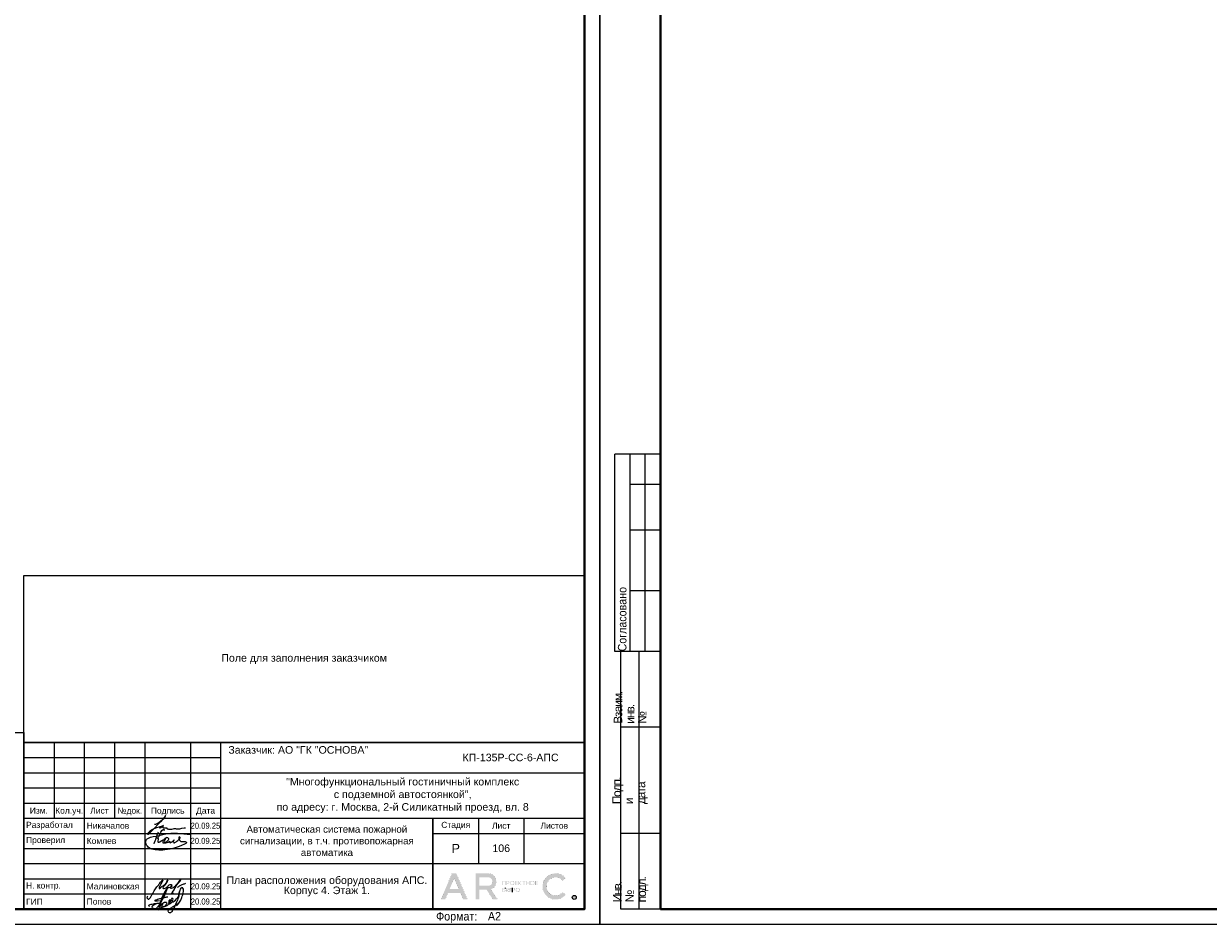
# Model space of a CAD drawing. Header units: millimetres. Extents: x -816133 to 919604, y 87941 to 147341.
# Tile 10 of 256: x -666933 to -627862, y 87941 to 117641. Entities that reach past the tile are written whole.
import ezdxf
from ezdxf.enums import TextEntityAlignment as Align

# ---------------------------------------------------------------- set-up
doc = ezdxf.new("R2010")
doc.units = ezdxf.units.MM
doc.layers.get('Defpoints').update_dxf_attribs({"color": 252})
for name, color, linetype, lineweight in [('DB CP Оформление', 7, 'Continuous', 25), ('format-line3', 7, 'Continuous', 13), ('Охрана входов', 252, 'Continuous', 30), ('Рамка', 7, 'Continuous', 18)]:
    doc.layers.add(name, color=color, linetype=linetype, lineweight=lineweight)
doc.layers.add('DB CP Подписи', color=7, linetype='Continuous', lineweight=25, true_color=0x0a45f5)
doc.layers.add('Автоматика', color=1, linetype='Continuous')
doc.layers.add('формат', color=250, linetype='Continuous')
doc.styles.add('Arial', font='arial.ttf', dxfattribs={"width": 0.9, "height": 699.9999999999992})
doc.styles.add('CP.Text', font='arial.ttf')
doc.styles.add('CP.Text дата', font='arial.ttf', dxfattribs={"width": 0.9})

# ---------------------------------------------------------------- blocks, each defined once
blk = doc.blocks.new('*U1162')
for p, q in [((-821, 155), (-836, 155)), ((-836, 90), (-836, 155)), ((-821, 145), (-831, 145)), ((-821, 130), (-831, 130)), ((-821, 110), (-831, 110)), ((-834, 90), (-836, 89.99999999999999)), ((-834, 5.00000000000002), (-834, 90)), ((-821, 90), (-834, 90)), ((-828, 5.00000000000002), (-828, 90)), ((-821, 65), (-834, 65)), ((-821, 30.00000000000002), (-834, 30.00000000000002)), ((-821, 5.00000000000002), (-834, 5.00000000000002))]:
    blk.add_line(p, q)
at = {"color": 0, "lineweight": 0}
blk.add_lwpolyline([(-841, 3.464264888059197e-14), (6.661338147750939e-14, 6.661338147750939e-14), (-1.377945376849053e-14, 594.0000000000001), (-841.0000000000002, 594.0000000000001)], close=True, dxfattribs=at)
at = {"lineweight": 40}
blk.add_lwpolyline([(-821, 5.000000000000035), (-4.999999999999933, 5.000000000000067), (-5.000000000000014, 589.0000000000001), (-821.0000000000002, 589.0000000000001)], close=True, dxfattribs=at)
at = {"layer": 'format-line3', "linetype": 'ByBlock'}
for p, q in [((-831, 90), (-831, 155)), ((-826, 90), (-826, 155))]:
    blk.add_line(p, q, dxfattribs=at)
at = {"style": 'Arial', "width": 0.9}
blk.add_text('Формат:', height=2.8, dxfattribs=at).set_placement((-53.97311837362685, 1.250000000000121))
at = {"char_height": 2.8, "width": 0.2, "attachment_point": 4, "rotation": 90, "line_spacing_factor": 0.8571428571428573, "style": 'Arial'}
for s, insert in [('{\\W0.45993; }Согласовано', (-833.5827570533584, 90)), ('{\\W0.62543;\\T0.75; \\W1;Взаим. инв. №}', (-831, 66.13970657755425)), ('{\\W0.5838;\\T0.8; \\W1;Подп. и дата}', (-831, 39.62598852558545)), ('{\\W0.5838;\\T0.8; \\W1;Инв. № подл.}', (-830.7725095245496, 7.248463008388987))]:
    blk.add_mtext(s, dxfattribs=dict(at, insert=insert))
at = {"style": 'Arial', "width": 0.9, "flags": 8}
blk.add_attdef('FORMAT', (-36.87188609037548, 1.257088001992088), '', height=2.8, dxfattribs=at)
blk = doc.blocks.new('Попов')
at = {"layer": 'DB CP Подписи', "color": 160, "true_color": 0x0a45f5}
for points in [[(7.394956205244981, 7.032094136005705), (4.284556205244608, 0.8400941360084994), (3.982156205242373, 0.4944941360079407), (3.665356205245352, 0.2583778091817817), (3.190156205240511, 0.09837780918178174), (2.801356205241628, 0.2064941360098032), (2.509696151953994, 0.451294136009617), (2.383756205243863, 0.7680941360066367), (2.429696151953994, 0.9984941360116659), (2.62855620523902, 1.243294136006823), (3.319756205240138, 1.603294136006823), (3.895756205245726, 1.848094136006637), (4.370956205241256, 1.992094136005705), (4.918156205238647, 1.992094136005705)], [(3.521356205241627, 2.971294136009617), (4.126156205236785, 3.244894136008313), (4.932556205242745, 3.475294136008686), (6.444556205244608, 3.835294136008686), (7.495756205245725, 4.080094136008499)], [(5.979696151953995, 4.069175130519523), (4.859696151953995, -0.1216221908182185), (5.311356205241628, 0.624094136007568), (5.311356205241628, 0.8688941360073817), (5.624396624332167, 1.697142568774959), (6.247356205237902, 2.150494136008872), (6.650556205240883, 2.323294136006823), (6.909756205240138, 2.323294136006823), (7.125756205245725, 2.150494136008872), (7.125756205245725, 1.747294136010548), (6.82335620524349, 1.243294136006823), (6.333756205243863, 0.7968941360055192), (5.714556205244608, 0.5088941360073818), (5.412156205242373, 0.5952941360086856), (5.49855620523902, 1.286494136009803), (5.817585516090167, 1.879286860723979), (5.714556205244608, 1.286494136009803), (5.829756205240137, 0.9552941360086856), (6.146556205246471, 0.8832941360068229), (6.794556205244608, 1.012894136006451), (7.528956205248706, 1.459294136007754), (8.119356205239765, 2.064094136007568), (8.407356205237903, 2.510494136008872), (8.407356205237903, 2.899294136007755), (8.320956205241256, 3.028894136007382), (8.090556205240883, 2.956894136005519), (7.816956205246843, 2.366494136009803), (7.816956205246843, 1.963294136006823), (7.989756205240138, 1.776094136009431), (8.364156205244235, 1.891294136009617), (8.82495620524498, 2.323294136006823), (9.055356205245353, 2.697694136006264), (9.271356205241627, 3.302494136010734), (9.012156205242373, 3.561694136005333), (8.882556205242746, 3.561694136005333), (8.709696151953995, 3.3600941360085), (8.709696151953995, 2.978377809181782), (9.039696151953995, 2.408377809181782), (10.349696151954, 3.378377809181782), (11.11969615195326, 4.410259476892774), (11.27818451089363, 5.133235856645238), (11.35539592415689, 5.654323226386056), (11.38831620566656, 5.819447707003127), (11.35539592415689, 5.654323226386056)], [(7.394956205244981, 7.032094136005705), (6.962956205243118, 6.427294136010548), (4.918156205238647, 1.992094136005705)], [(8.094156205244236, 0.03369413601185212), (8.828556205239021, 0.5520941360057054), (9.980556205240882, 1.272094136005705), (10.85895620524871, 1.761694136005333), (10.41255620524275, 1.084894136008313), (11.57895620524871, 2.611294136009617), (12.16935620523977, 3.84969413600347), (12.471756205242, 4.713694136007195), (12.629696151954, 5.419294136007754), (12.689696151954, 6.2400941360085), (12.54375620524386, 6.945694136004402), (12.34215620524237, 7.075294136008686), (12.03975620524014, 7.075294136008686), (11.64969615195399, 6.6000941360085), (11.379696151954, 5.779294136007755), (11.21895620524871, 4.728094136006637), (10.72935620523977, 3.014494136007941), (9.418956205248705, 0.0336941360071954)], [(1.534156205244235, 0.8688941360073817), (1.303756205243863, 1.041694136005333), (1.217356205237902, 1.214494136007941), (1.447756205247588, 1.416094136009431), (2.038156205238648, 1.603294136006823), (2.815756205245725, 1.761694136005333), (3.506956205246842, 1.876894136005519), (4.357209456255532, 1.989153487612), (4.918156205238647, 1.992094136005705)], [(3.521356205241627, 2.971294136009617), (3.294445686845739, 2.859738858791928), (4.789696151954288, 2.859738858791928)]]:
    blk.add_spline(points, degree=3, dxfattribs=at)
at = {"layer": 'DB CP Подписи'}
blk.add_spline([(8.094156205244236, 0.03369413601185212), (7.791756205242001, -0.2544480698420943), (7.618956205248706, -0.4847058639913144), (7.618956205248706, -0.8015058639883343), (7.950156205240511, -1.060705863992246), (8.569356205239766, -1.060705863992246), (8.943756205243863, -0.7583058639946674), (9.116556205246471, -0.4991058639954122), (9.418956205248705, 0.0336941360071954)], degree=3, dxfattribs=at)
blk = doc.blocks.new('A$Cf51998ab')
at = {"layer": 'DB CP Подписи'}
for points in [[(2.024743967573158, 7.175397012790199), (0.02474396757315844, 3.175397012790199), (2.524743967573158, 0.1753970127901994), (9.524743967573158, 6.675397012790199), (17.02474396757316, 19.1753970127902), (23.52474396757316, 28.6753970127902), (29.02474396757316, 35.6753970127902), (35.52474396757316, 43.6753970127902), (36.52474396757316, 44.6753970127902), (30.02474396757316, 30.6753970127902), (28.52474396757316, 26.1753970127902), (28.52474396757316, 25.1753970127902), (31.52474396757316, 26.6753970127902), (36.02474396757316, 30.1753970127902), (43.52474396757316, 36.1753970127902), (45.52474396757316, 39.1753970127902), (47.52474396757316, 42.6753970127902), (47.52474396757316, 43.1753970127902), (48.02474396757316, 44.1753970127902), (40.52474396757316, 31.1753970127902), (37.52474396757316, 25.6753970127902), (40.52474396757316, 25.1753970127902), (47.02474396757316, 28.6753970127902), (47.52474396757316, 29.1753970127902)], [(57.52474396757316, 34.1753970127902), (54.52474396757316, 34.1753970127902), (50.02474396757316, 31.1753970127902), (49.52474396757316, 26.1753970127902), (54.02474396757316, 27.6753970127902), (56.02474396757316, 29.1753970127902), (58.02474396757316, 33.1753970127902), (57.52474396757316, 34.1753970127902)], [(59.02474396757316, 30.6753970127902), (55.49455854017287, 28.71229258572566), (55.52474396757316, 25.6753970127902), (57.52474396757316, 25.6753970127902), (62.02474396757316, 27.6753970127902), (65.02474396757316, 29.6753970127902), (65.52474396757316, 30.1753970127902)], [(66.52474396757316, 31.6753970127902), (75.02474396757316, 39.1753970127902), (79.02474396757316, 43.6753970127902), (79.52474396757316, 46.6753970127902), (75.02474396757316, 41.6753970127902), (69.02474396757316, 32.6753970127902), (61.02474396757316, 18.6753970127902), (57.02474396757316, 11.6753970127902), (61.52474396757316, 15.6753970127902)], [(71.80259313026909, 27.23596012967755), (75.18207571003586, 30.02247973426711), (81.43411698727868, 33.40007838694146), (87.77064376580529, 36.27103771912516), (91.06563812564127, 37.45319772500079)]]:
    blk.add_spline(points, degree=3, dxfattribs=at)
blk = doc.blocks.new('Лого')
at = {"layer": 'DB CP Оформление'}
h = blk.add_hatch(color=0, dxfattribs=at)
edge = h.paths.add_edge_path()
edge.add_line((-3.149615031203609, 491.8564630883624), (-2.145539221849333, 491.0307320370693))
edge.add_arc((-5.466713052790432, 493.7619962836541), 4.300000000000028, 39.43316774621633, 320.5668322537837, ccw=False)
edge.add_line((-2.145539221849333, 496.4932605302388), (-3.149615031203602, 495.6675294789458))
edge.add_arc((-5.466713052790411, 493.7619962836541), 3.000000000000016, 39.43316774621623, 320.5668322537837)
edge = h.paths.add_edge_path()
edge.add_arc((0.7039796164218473, 490.1453402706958), 0.65, 0, 360)
h.paths.add_polyline_path([(-38.91856638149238, 496.3972109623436), (-37.43639440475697, 492.9290438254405), (-40.40073835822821, 492.9290438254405)], flags=16)
edge = h.paths.add_edge_path(flags=16)
edge.add_line((-30.56831019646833, 493.9825875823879), (-27.63778042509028, 493.9825875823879))
edge.add_arc((-27.63778042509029, 495.2825875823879), 1.299999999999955, 270.0000000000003, 360.0000000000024)
edge.add_line((-26.33778042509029, 495.2825875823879), (-26.33778042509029, 495.4512324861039))
edge.add_arc((-27.63778042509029, 495.4512324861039), 1.300000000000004, 359.9999999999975, 449.9999999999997)
edge.add_line((-27.63778042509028, 496.7512324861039), (-30.56831019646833, 496.7512324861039))
edge.add_line((-30.56831019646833, 496.7512324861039), (-30.56831019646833, 493.9825875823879))
h.paths.add_polyline_path([(-35.9689509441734, 489.4953402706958), (-36.88082038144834, 491.6290438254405), (-40.956312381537, 491.6290438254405), (-41.8681818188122, 489.4953402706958), (-43.28192242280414, 489.4953402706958), (-39.6254366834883, 498.0512324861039), (-38.21169607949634, 498.0512324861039), (-34.55521034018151, 489.4953402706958)])
edge = h.paths.add_edge_path()
edge.add_line((-30.56831019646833, 489.4953402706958), (-31.86831019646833, 489.4953402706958))
edge.add_line((-31.86831019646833, 489.4953402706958), (-31.86831019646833, 498.0512324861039))
edge.add_line((-31.86831019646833, 498.0512324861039), (-27.63778042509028, 498.0512324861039))
edge.add_arc((-27.63778042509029, 495.4512324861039), 2.600000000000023, 0, 89.99999999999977, ccw=False)
edge.add_line((-25.03778042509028, 495.4512324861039), (-25.03778042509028, 495.2825875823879))
edge.add_arc((-27.63778042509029, 495.2825875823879), 2.600000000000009, -70.23716168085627, 0, ccw=False)
edge.add_line((-26.75864866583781, 492.8357268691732), (-24.6131234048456, 489.4953402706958))
edge.add_line((-24.6131234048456, 489.4953402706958), (-26.15818166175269, 489.4953402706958))
edge.add_line((-26.15818166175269, 489.4953402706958), (-28.20534579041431, 492.6825875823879))
edge.add_line((-28.20534579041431, 492.6825875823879), (-30.56831019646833, 492.6825875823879))
edge.add_line((-30.56831019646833, 492.6825875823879), (-30.56831019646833, 489.4953402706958))
edge = h.paths.add_edge_path(flags=16)
edge.add_line((-21.27053753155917, 492.6928723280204), (-21.27053753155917, 492.5228723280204))
edge.add_arc((-20.82053753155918, 492.5228723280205), 0.4499999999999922, 180.0000000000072, 270.0000000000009)
edge.add_line((-20.82053753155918, 492.0728723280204), (-20.69150461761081, 492.0728723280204))
edge.add_arc((-20.6915046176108, 492.5228723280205), 0.4500000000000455, 269.9999999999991, 359.9999999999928)
edge.add_line((-20.24150461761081, 492.5228723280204), (-20.24150461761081, 492.6928723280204))
edge.add_arc((-20.69150461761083, 492.6928723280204), 0.4500000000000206, 0, 89.99999999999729)
edge.add_line((-20.69150461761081, 493.1428723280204), (-20.82053753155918, 493.1428723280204))
edge.add_arc((-20.82053753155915, 492.6928723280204), 0.4500000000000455, 90.00000000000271, 180)
edge = h.paths.add_edge_path(flags=17)
edge.add_line((-21.62964566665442, 491.9228723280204), (-21.62964566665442, 492.5328723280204))
edge.add_line((-21.62964566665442, 492.5328723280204), (-21.45053753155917, 492.5328723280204))
edge.add_line((-21.45053753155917, 492.5328723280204), (-21.45053753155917, 492.5228723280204))
edge.add_arc((-20.85053753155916, 492.5228723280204), 0.6000000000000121, 180, 269.999999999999)
edge.add_line((-20.85053753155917, 491.9228723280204), (-20.66150461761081, 491.9228723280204))
edge.add_arc((-20.66150461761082, 492.5228723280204), 0.6000000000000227, 270.000000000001, 360)
edge.add_line((-20.06150461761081, 492.5228723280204), (-20.06150461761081, 492.6928723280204))
edge.add_arc((-20.66150461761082, 492.6928723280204), 0.6000000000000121, 0, 89.99999999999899)
edge.add_line((-20.66150461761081, 493.2928723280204), (-20.85053753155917, 493.2928723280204))
edge.add_arc((-20.85053753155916, 492.6928723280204), 0.6000000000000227, 90.00000000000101, 180)
edge.add_line((-21.45053753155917, 492.6928723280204), (-21.45053753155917, 492.6828723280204))
edge.add_line((-21.45053753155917, 492.6828723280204), (-21.62964566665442, 492.6828723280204))
edge.add_line((-21.62964566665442, 492.6828723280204), (-21.62964566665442, 493.2928723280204))
edge.add_line((-21.62964566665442, 493.2928723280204), (-21.80964566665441, 493.2928723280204))
edge.add_line((-21.80964566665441, 493.2928723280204), (-21.80964566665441, 491.9228723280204))
edge.add_line((-21.80964566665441, 491.9228723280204), (-21.62964566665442, 491.9228723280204))
edge = h.paths.add_edge_path(flags=16)
edge.add_line((-18.44160413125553, 492.6928723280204), (-18.44160413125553, 492.5228723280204))
edge.add_arc((-17.99160413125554, 492.5228723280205), 0.4499999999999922, 180.0000000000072, 270.0000000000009)
edge.add_line((-17.99160413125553, 492.0728723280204), (-17.86257121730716, 492.0728723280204))
edge.add_arc((-17.86257121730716, 492.5228723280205), 0.4500000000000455, 269.9999999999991, 359.9999999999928)
edge.add_line((-17.41257121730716, 492.5228723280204), (-17.41257121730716, 492.6928723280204))
edge.add_arc((-17.86257121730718, 492.6928723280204), 0.4500000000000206, 0, 89.99999999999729)
edge.add_line((-17.86257121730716, 493.1428723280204), (-17.99160413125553, 493.1428723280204))
edge.add_arc((-17.99160413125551, 492.6928723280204), 0.4500000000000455, 90.00000000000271, 180)
edge = h.paths.add_edge_path()
edge.add_line((-18.62160413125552, 492.6928723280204), (-18.62160413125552, 492.5228723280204))
edge.add_arc((-18.02160413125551, 492.5228723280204), 0.6000000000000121, 180, 269.999999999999)
edge.add_line((-18.02160413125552, 491.9228723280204), (-17.83257121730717, 491.9228723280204))
edge.add_arc((-17.83257121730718, 492.5228723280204), 0.6000000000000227, 270.000000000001, 360)
edge.add_line((-17.23257121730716, 492.5228723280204), (-17.23257121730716, 492.6928723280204))
edge.add_arc((-17.83257121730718, 492.6928723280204), 0.6000000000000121, 0, 89.99999999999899)
edge.add_line((-17.83257121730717, 493.2928723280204), (-18.02160413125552, 493.2928723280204))
edge.add_arc((-18.02160413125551, 492.6928723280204), 0.6000000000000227, 90.00000000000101, 180)
edge = h.paths.add_edge_path(flags=16)
edge.add_line((-13.61226025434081, 494.9777851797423), (-13.61226025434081, 494.8077851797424))
edge.add_arc((-13.16226025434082, 494.8077851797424), 0.4499999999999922, 180.0000000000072, 270.0000000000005)
edge.add_line((-13.16226025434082, 494.3577851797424), (-13.03322734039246, 494.3577851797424))
edge.add_arc((-13.03322734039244, 494.8077851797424), 0.4500000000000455, 269.9999999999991, 359.9999999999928)
edge.add_line((-12.58322734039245, 494.8077851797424), (-12.58322734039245, 494.9777851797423))
edge.add_arc((-13.03322734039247, 494.9777851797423), 0.4500000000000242, 0, 89.99999999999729)
edge.add_line((-13.03322734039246, 495.4277851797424), (-13.16226025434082, 495.4277851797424))
edge.add_arc((-13.16226025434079, 494.9777851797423), 0.4500000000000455, 90.00000000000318, 180)
edge = h.paths.add_edge_path()
edge.add_line((-13.79226025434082, 494.9777851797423), (-13.79226025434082, 494.8077851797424))
edge.add_arc((-13.19226025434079, 494.8077851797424), 0.6000000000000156, 180, 269.9999999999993)
edge.add_line((-13.19226025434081, 494.2077851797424), (-13.00322734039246, 494.2077851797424))
edge.add_arc((-13.00322734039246, 494.8077851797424), 0.6000000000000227, 270.000000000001, 360)
edge.add_line((-12.40322734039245, 494.8077851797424), (-12.40322734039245, 494.9777851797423))
edge.add_arc((-13.00322734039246, 494.9777851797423), 0.6000000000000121, 0, 89.99999999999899)
edge.add_line((-13.00322734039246, 495.5777851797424), (-13.19226025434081, 495.5777851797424))
edge.add_arc((-13.19226025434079, 494.9777851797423), 0.6000000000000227, 90.00000000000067, 180)
edge = h.paths.add_edge_path(flags=16)
edge.add_line((-20.28705089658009, 494.9777851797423), (-20.28705089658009, 494.8077851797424))
edge.add_arc((-19.8370508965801, 494.8077851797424), 0.4499999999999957, 180.0000000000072, 270.0000000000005)
edge.add_line((-19.83705089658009, 494.3577851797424), (-19.70801798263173, 494.3577851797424))
edge.add_arc((-19.70801798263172, 494.8077851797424), 0.4500000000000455, 269.9999999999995, 359.9999999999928)
edge.add_line((-19.25801798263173, 494.8077851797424), (-19.25801798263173, 494.9777851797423))
edge.add_arc((-19.70801798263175, 494.9777851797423), 0.4500000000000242, 0, 89.99999999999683)
edge.add_line((-19.70801798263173, 495.4277851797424), (-19.83705089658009, 495.4277851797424))
edge.add_arc((-19.83705089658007, 494.9777851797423), 0.4500000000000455, 90.00000000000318, 180)
edge = h.paths.add_edge_path()
edge.add_line((-20.46705089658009, 494.9777851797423), (-20.46705089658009, 494.8077851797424))
edge.add_arc((-19.86705089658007, 494.8077851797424), 0.6000000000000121, 180, 269.999999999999)
edge.add_line((-19.86705089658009, 494.2077851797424), (-19.67801798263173, 494.2077851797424))
edge.add_arc((-19.67801798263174, 494.8077851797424), 0.6000000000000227, 270.000000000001, 360)
edge.add_line((-19.07801798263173, 494.8077851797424), (-19.07801798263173, 494.9777851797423))
edge.add_arc((-19.67801798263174, 494.9777851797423), 0.6000000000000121, 0, 89.99999999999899)
edge.add_line((-19.67801798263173, 495.5777851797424), (-19.86705089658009, 495.5777851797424))
edge.add_arc((-19.86705089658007, 494.9777851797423), 0.6000000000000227, 90.00000000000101, 180)
edge = h.paths.add_edge_path(flags=16)
edge.add_arc((-19.22667760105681, 492.7878723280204), 0.1800000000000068, 270.0000000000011, 360)
edge.add_line((-19.04667760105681, 492.7878723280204), (-19.0466776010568, 492.9328723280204))
edge.add_arc((-19.22667760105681, 492.9328723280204), 0.1800000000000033, 0, 89.99999999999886)
edge.add_line((-19.2266776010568, 493.1128723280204), (-19.63443714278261, 493.1128723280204))
edge.add_line((-19.63443714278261, 493.1128723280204), (-19.6344371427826, 492.6078723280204))
edge.add_line((-19.6344371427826, 492.6078723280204), (-19.22667760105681, 492.6078723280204))
edge = h.paths.add_edge_path()
edge.add_line((-19.63443714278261, 491.9228723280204), (-19.81443714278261, 491.9228723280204))
edge.add_line((-19.81443714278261, 491.9228723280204), (-19.81443714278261, 493.2928723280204))
edge.add_line((-19.81443714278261, 493.2928723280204), (-19.2266776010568, 493.2928723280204))
edge.add_arc((-19.2266776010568, 492.9328723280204), 0.3600000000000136, 0, 89.99999999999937, ccw=False)
edge.add_line((-18.8666776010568, 492.9328723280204), (-18.86667760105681, 492.7878723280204))
edge.add_arc((-19.22667760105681, 492.7878723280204), 0.3600000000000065, -89.99999999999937, 0, ccw=False)
edge.add_line((-19.22667760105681, 492.4278723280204), (-19.63443714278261, 492.4278723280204))
edge.add_line((-19.63443714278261, 492.4278723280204), (-19.63443714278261, 491.9228723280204))
edge = h.paths.add_edge_path(flags=16)
edge.add_line((-22.41432519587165, 492.0728723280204), (-22.81592550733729, 492.0728723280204))
edge.add_line((-22.81592550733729, 492.0728723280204), (-22.81592550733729, 492.5700955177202))
edge.add_line((-22.81592550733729, 492.5700955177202), (-22.41432519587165, 492.5700955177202))
edge.add_arc((-22.41432519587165, 492.3900955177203), 0.17999999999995, -1.807620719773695e-11, 89.99999999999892, ccw=False)
edge.add_line((-22.23432519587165, 492.3900955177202), (-22.23432519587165, 492.2528723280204))
edge.add_arc((-22.41432519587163, 492.2528723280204), 0.1799999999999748, -90.00000000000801, 0, ccw=False)
h.paths.add_polyline_path([(-16.95626591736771, 495.5777851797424), (-17.51223811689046, 494.9677851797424), (-17.55459530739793, 494.9677851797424), (-17.55459530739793, 495.5777851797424), (-17.73459530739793, 495.5777851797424), (-17.73459530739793, 494.2077851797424), (-17.55459530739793, 494.2077851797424), (-17.55459530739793, 494.8177851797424), (-17.47826675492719, 494.8177851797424), (-16.92229455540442, 494.2077851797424), (-16.67874821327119, 494.2077851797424), (-17.32006333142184, 494.9114214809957), (-16.71271957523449, 495.5777851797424)])
edge = h.paths.add_edge_path()
edge.add_line((-22.10894538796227, 493.1128723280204), (-22.8159255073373, 493.1128723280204))
edge.add_line((-22.8159255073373, 493.1128723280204), (-22.81592550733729, 492.7200955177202))
edge.add_line((-22.81592550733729, 492.7200955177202), (-22.41432519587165, 492.7200955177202))
edge.add_arc((-22.41432519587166, 492.3600955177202), 0.3600000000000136, 0, 89.99999999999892, ccw=False)
edge.add_line((-22.05432519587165, 492.3600955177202), (-22.05432519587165, 492.2828723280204))
edge.add_arc((-22.41432519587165, 492.2828723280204), 0.3600000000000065, -89.99999999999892, 0, ccw=False)
edge.add_line((-22.41432519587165, 491.9228723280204), (-23.01592550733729, 491.9228723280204))
edge.add_line((-23.01592550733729, 491.9228723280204), (-23.01592550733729, 493.2928723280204))
edge.add_line((-23.01592550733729, 493.2928723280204), (-22.10894538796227, 493.2928723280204))
edge.add_line((-22.10894538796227, 493.2928723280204), (-22.10894538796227, 493.1128723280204))
h.paths.add_polyline_path([(-15.99401623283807, 495.3977851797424), (-16.45775531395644, 495.3977851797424), (-16.45775531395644, 495.5777851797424), (-15.35027715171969, 495.5777851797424), (-15.35027715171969, 495.3977851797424), (-15.81401623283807, 495.3977851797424), (-15.81401623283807, 494.2077851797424), (-15.99401623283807, 494.2077851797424)])
h.paths.add_polyline_path([(-14.219327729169, 494.9827851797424), (-14.219327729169, 495.5777851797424), (-14.039327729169, 495.5777851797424), (-14.039327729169, 494.2077851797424), (-14.219327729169, 494.2077851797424), (-14.219327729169, 494.8027851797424), (-14.92320967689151, 494.8027851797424), (-14.92320967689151, 494.2077851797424), (-15.10320967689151, 494.2077851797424), (-15.10320967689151, 495.5777851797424), (-14.92320967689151, 495.5777851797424), (-14.92320967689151, 494.9827851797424)])
h.paths.add_polyline_path([(-11.97615986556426, 494.8027851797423), (-11.97615986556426, 494.3877851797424), (-11.30687213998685, 494.3877851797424), (-11.30687213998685, 494.2077851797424), (-12.15615986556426, 494.2077851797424), (-12.15615986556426, 495.5777851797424), (-11.30687213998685, 495.5777851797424), (-11.30687213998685, 495.3977851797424), (-11.97615986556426, 495.3977851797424), (-11.97615986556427, 494.9827851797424), (-11.34484040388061, 494.9827851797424), (-11.34484040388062, 494.8027851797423)])
edge = h.paths.add_edge_path(flags=16)
edge.add_arc((-21.07411837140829, 495.0727851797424), 0.1800000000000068, 270.0000000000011, 360)
edge.add_line((-20.89411837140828, 495.0727851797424), (-20.89411837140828, 495.2177851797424))
edge.add_arc((-21.07411837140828, 495.2177851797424), 0.1800000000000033, 0, 89.99999999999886)
edge.add_line((-21.07411837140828, 495.3977851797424), (-21.48187791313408, 495.3977851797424))
edge.add_line((-21.48187791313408, 495.3977851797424), (-21.48187791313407, 494.8927851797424))
edge.add_line((-21.48187791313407, 494.8927851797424), (-21.07411837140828, 494.8927851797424))
h.paths.add_polyline_path([(-22.81592550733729, 494.2077851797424), (-23.01592550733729, 494.2077851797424), (-23.01592550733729, 495.5777851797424), (-21.90894538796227, 495.5777851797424), (-21.90894538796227, 494.2077851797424), (-22.10894538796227, 494.2077851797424), (-22.10894538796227, 495.3977851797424), (-22.81592550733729, 495.3977851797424)])
h.paths.add_polyline_path([(-18.65095050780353, 494.8027851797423), (-18.65095050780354, 494.3877851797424), (-17.98166278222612, 494.3877851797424), (-17.98166278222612, 494.2077851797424), (-18.83095050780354, 494.2077851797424), (-18.83095050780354, 495.5777851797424), (-17.98166278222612, 495.5777851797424), (-17.98166278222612, 495.3977851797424), (-18.65095050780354, 495.3977851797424), (-18.65095050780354, 494.9827851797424), (-18.01963104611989, 494.9827851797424), (-18.01963104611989, 494.8027851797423)])
edge = h.paths.add_edge_path()
edge.add_line((-21.48187791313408, 494.2077851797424), (-21.66187791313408, 494.2077851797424))
edge.add_line((-21.66187791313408, 494.2077851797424), (-21.66187791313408, 495.5777851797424))
edge.add_line((-21.66187791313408, 495.5777851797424), (-21.07411837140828, 495.5777851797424))
edge.add_arc((-21.07411837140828, 495.2177851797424), 0.3600000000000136, 0, 89.99999999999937, ccw=False)
edge.add_line((-20.71411837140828, 495.2177851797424), (-20.71411837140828, 495.0727851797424))
edge.add_arc((-21.07411837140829, 495.0727851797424), 0.3600000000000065, -89.99999999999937, 0, ccw=False)
edge.add_line((-21.07411837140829, 494.7127851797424), (-21.48187791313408, 494.7127851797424))
edge.add_line((-21.48187791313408, 494.7127851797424), (-21.48187791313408, 494.2077851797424))
edge = h.paths.add_edge_path()
edge.add_line((-19.81443714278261, 493.2928723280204), (-19.81443714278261, 491.9228723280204))
edge.add_line((-22.10894538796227, 493.2928723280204), (-22.10894538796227, 493.1128723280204))
at = {"layer": 'DB CP Оформление', "color": 0}
for p, q in [((-22.10894538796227, 493.2928723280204), (-22.10894538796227, 493.1128723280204)), ((-19.81443714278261, 493.2928723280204), (-19.81443714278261, 491.9228723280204))]:
    blk.add_line(p, q, dxfattribs=at)
at = {"layer": 'DB CP Оформление', "color": 0, "const_width": 0.01}
for points in [[(-35.9689509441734, 489.4953402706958), (-36.88082038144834, 491.6290438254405), (-40.956312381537, 491.6290438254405), (-41.8681818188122, 489.4953402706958), (-43.28192242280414, 489.4953402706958), (-39.6254366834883, 498.0512324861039), (-38.21169607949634, 498.0512324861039), (-34.55521034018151, 489.4953402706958)], [(-38.91856638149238, 496.3972109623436), (-37.43639440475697, 492.9290438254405), (-40.40073835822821, 492.9290438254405)], [(-22.81592550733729, 494.2077851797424), (-23.01592550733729, 494.2077851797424), (-23.01592550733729, 495.5777851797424), (-21.90894538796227, 495.5777851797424), (-21.90894538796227, 494.2077851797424), (-22.10894538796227, 494.2077851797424), (-22.10894538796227, 495.3977851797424), (-22.81592550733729, 495.3977851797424)], [(-18.65095050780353, 494.8027851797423), (-18.65095050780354, 494.3877851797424), (-17.98166278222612, 494.3877851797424), (-17.98166278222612, 494.2077851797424), (-18.83095050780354, 494.2077851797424), (-18.83095050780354, 495.5777851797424), (-17.98166278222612, 495.5777851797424), (-17.98166278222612, 495.3977851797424), (-18.65095050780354, 495.3977851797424), (-18.65095050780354, 494.9827851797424), (-18.01963104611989, 494.9827851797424), (-18.01963104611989, 494.8027851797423)], [(-16.95626591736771, 495.5777851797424), (-17.51223811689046, 494.9677851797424), (-17.55459530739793, 494.9677851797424), (-17.55459530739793, 495.5777851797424), (-17.73459530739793, 495.5777851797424), (-17.73459530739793, 494.2077851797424), (-17.55459530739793, 494.2077851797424), (-17.55459530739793, 494.8177851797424), (-17.47826675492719, 494.8177851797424), (-16.92229455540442, 494.2077851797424), (-16.67874821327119, 494.2077851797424), (-17.32006333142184, 494.9114214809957), (-16.71271957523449, 495.5777851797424)], [(-15.99401623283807, 495.3977851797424), (-16.45775531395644, 495.3977851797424), (-16.45775531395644, 495.5777851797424), (-15.35027715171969, 495.5777851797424), (-15.35027715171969, 495.3977851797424), (-15.81401623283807, 495.3977851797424), (-15.81401623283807, 494.2077851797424), (-15.99401623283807, 494.2077851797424)], [(-14.219327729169, 494.9827851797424), (-14.219327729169, 495.5777851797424), (-14.039327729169, 495.5777851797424), (-14.039327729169, 494.2077851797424), (-14.219327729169, 494.2077851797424), (-14.219327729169, 494.8027851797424), (-14.92320967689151, 494.8027851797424), (-14.92320967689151, 494.2077851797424), (-15.10320967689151, 494.2077851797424), (-15.10320967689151, 495.5777851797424), (-14.92320967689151, 495.5777851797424), (-14.92320967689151, 494.9827851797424)], [(-11.97615986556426, 494.8027851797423), (-11.97615986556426, 494.3877851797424), (-11.30687213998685, 494.3877851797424), (-11.30687213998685, 494.2077851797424), (-12.15615986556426, 494.2077851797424), (-12.15615986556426, 495.5777851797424), (-11.30687213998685, 495.5777851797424), (-11.30687213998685, 495.3977851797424), (-11.97615986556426, 495.3977851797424), (-11.97615986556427, 494.9827851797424), (-11.34484040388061, 494.9827851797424), (-11.34484040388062, 494.8027851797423)]]:
    blk.add_lwpolyline(points, close=True, dxfattribs=at)
for points in [[(-30.56831019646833, 489.4953402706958), (-31.86831019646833, 489.4953402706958), (-31.86831019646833, 498.0512324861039), (-27.63778042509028, 498.0512324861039, -0.414213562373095), (-25.03778042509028, 495.4512324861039), (-25.03778042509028, 495.2825875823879, -0.316436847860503), (-26.75864866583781, 492.8357268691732), (-24.6131234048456, 489.4953402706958), (-26.15818166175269, 489.4953402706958), (-28.20534579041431, 492.6825875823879), (-30.56831019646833, 492.6825875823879)], [(-30.56831019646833, 493.9825875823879), (-27.63778042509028, 493.9825875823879, 0.414213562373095), (-26.33778042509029, 495.2825875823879), (-26.33778042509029, 495.4512324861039, 0.414213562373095), (-27.63778042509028, 496.7512324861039), (-30.56831019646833, 496.7512324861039)], [(-3.149615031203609, 491.8564630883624), (-2.145539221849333, 491.0307320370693, -2.790346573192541), (-2.145539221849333, 496.4932605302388), (-3.149615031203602, 495.6675294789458, 2.790346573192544)], [(-22.10894538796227, 493.1128723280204), (-22.8159255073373, 493.1128723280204), (-22.81592550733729, 492.7200955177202), (-22.41432519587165, 492.7200955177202, -0.4142135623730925), (-22.05432519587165, 492.3600955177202), (-22.05432519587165, 492.2828723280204, -0.4142135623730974), (-22.41432519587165, 491.9228723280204), (-23.01592550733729, 491.9228723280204), (-23.01592550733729, 493.2928723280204), (-22.10894538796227, 493.2928723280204)], [(-22.41432519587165, 492.0728723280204), (-22.81592550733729, 492.0728723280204), (-22.81592550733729, 492.5700955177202), (-22.41432519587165, 492.5700955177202, -0.4142135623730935), (-22.23432519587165, 492.3900955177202), (-22.23432519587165, 492.2528723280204, -0.4142135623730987)], [(-21.62964566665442, 491.9228723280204), (-21.62964566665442, 492.5328723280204), (-21.45053753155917, 492.5328723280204), (-21.45053753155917, 492.5228723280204, 0.414213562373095), (-20.85053753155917, 491.9228723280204), (-20.66150461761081, 491.9228723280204, 0.414213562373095), (-20.06150461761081, 492.5228723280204), (-20.06150461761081, 492.6928723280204, 0.414213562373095), (-20.66150461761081, 493.2928723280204), (-20.85053753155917, 493.2928723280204, 0.414213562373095), (-21.45053753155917, 492.6928723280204), (-21.45053753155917, 492.6828723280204), (-21.62964566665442, 492.6828723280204), (-21.62964566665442, 493.2928723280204), (-21.80964566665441, 493.2928723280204), (-21.80964566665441, 491.9228723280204)], [(-21.48187791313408, 494.2077851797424), (-21.66187791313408, 494.2077851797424), (-21.66187791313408, 495.5777851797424), (-21.07411837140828, 495.5777851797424, -0.4142135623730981), (-20.71411837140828, 495.2177851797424), (-20.71411837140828, 495.0727851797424, -0.4142135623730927), (-21.07411837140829, 494.7127851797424), (-21.48187791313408, 494.7127851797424)], [(-21.07411837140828, 494.8927851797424, 0.4142135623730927), (-20.89411837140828, 495.0727851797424), (-20.89411837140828, 495.2177851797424, 0.4142135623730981), (-21.07411837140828, 495.3977851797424), (-21.48187791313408, 495.3977851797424), (-21.48187791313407, 494.8927851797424)], [(-21.27053753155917, 492.6928723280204), (-21.27053753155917, 492.5228723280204, 0.414213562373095), (-20.82053753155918, 492.0728723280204), (-20.69150461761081, 492.0728723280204, 0.414213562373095), (-20.24150461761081, 492.5228723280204), (-20.24150461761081, 492.6928723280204, 0.414213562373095), (-20.69150461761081, 493.1428723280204), (-20.82053753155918, 493.1428723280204, 0.414213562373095)], [(-20.46705089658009, 494.9777851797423), (-20.46705089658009, 494.8077851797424, 0.414213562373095), (-19.86705089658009, 494.2077851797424), (-19.67801798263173, 494.2077851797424, 0.414213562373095), (-19.07801798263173, 494.8077851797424), (-19.07801798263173, 494.9777851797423, 0.414213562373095), (-19.67801798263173, 495.5777851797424), (-19.86705089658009, 495.5777851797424, 0.414213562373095)], [(-20.28705089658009, 494.9777851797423), (-20.28705089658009, 494.8077851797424, 0.414213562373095), (-19.83705089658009, 494.3577851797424), (-19.70801798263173, 494.3577851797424, 0.414213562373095), (-19.25801798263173, 494.8077851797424), (-19.25801798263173, 494.9777851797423, 0.414213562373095), (-19.70801798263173, 495.4277851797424), (-19.83705089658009, 495.4277851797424, 0.414213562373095)], [(-19.63443714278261, 491.9228723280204), (-19.81443714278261, 491.9228723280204), (-19.81443714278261, 493.2928723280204), (-19.2266776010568, 493.2928723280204, -0.4142135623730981), (-18.8666776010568, 492.9328723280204), (-18.86667760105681, 492.7878723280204, -0.4142135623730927), (-19.22667760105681, 492.4278723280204), (-19.63443714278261, 492.4278723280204)], [(-19.22667760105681, 492.6078723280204, 0.4142135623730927), (-19.04667760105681, 492.7878723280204), (-19.0466776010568, 492.9328723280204, 0.4142135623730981), (-19.2266776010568, 493.1128723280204), (-19.63443714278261, 493.1128723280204), (-19.6344371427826, 492.6078723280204)], [(-18.62160413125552, 492.6928723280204), (-18.62160413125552, 492.5228723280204, 0.414213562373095), (-18.02160413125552, 491.9228723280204), (-17.83257121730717, 491.9228723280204, 0.414213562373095), (-17.23257121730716, 492.5228723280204), (-17.23257121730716, 492.6928723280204, 0.414213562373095), (-17.83257121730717, 493.2928723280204), (-18.02160413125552, 493.2928723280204, 0.414213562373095)], [(-18.44160413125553, 492.6928723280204), (-18.44160413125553, 492.5228723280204, 0.414213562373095), (-17.99160413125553, 492.0728723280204), (-17.86257121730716, 492.0728723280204, 0.414213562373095), (-17.41257121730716, 492.5228723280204), (-17.41257121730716, 492.6928723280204, 0.414213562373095), (-17.86257121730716, 493.1428723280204), (-17.99160413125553, 493.1428723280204, 0.414213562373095)], [(-13.79226025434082, 494.9777851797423), (-13.79226025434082, 494.8077851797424, 0.414213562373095), (-13.19226025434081, 494.2077851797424), (-13.00322734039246, 494.2077851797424, 0.414213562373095), (-12.40322734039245, 494.8077851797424), (-12.40322734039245, 494.9777851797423, 0.414213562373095), (-13.00322734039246, 495.5777851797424), (-13.19226025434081, 495.5777851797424, 0.414213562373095)], [(-13.61226025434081, 494.9777851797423), (-13.61226025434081, 494.8077851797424, 0.414213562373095), (-13.16226025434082, 494.3577851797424), (-13.03322734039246, 494.3577851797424, 0.414213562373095), (-12.58322734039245, 494.8077851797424), (-12.58322734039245, 494.9777851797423, 0.414213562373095), (-13.03322734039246, 495.4277851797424), (-13.16226025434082, 495.4277851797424, 0.414213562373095)]]:
    blk.add_lwpolyline(points, format="xyb", close=True, dxfattribs=at)
at = {"layer": 'DB CP Оформление', "color": 0}
blk.add_circle((0.7039796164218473, 490.1453402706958), 0.65, dxfattribs=at)
at = {"layer": 'Defpoints', "color": 0}
blk.add_lwpolyline([(-45.89650028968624, 501.2732863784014), (4.103499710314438, 501.2732863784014), (4.103499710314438, 486.2732863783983), (-45.89650028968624, 486.2732863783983)], close=True, dxfattribs=at)
blk = doc.blocks.new('A$C5BE547C8')
at = {"layer": 'DB CP Подписи', "color": 160, "true_color": 0x0a45f5}
for points in [[(553.6754189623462, 292.4671654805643), (541.1363445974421, 294.8536106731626), (543.5881781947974, 221.3447915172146), (618.3679039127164, 188.8783703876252), (688.8570107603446, 181.5274854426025), (702.341915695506, 169.2760206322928), (655.1448083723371, 128.8461685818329), (445.8771119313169, 43.72502877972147), (210.5232081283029, -1.356840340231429), (25.1820216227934, -2.336883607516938), (-119.9528827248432, 30.00445333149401), (-207.229957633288, 105.4676031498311), (-226.8427679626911, 202.491644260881), (-177.8107121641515, 263.2541753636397), (-54.24994114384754, 301.4757719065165), (189.9297362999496, 360.2782164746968), (498.8316938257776, 377.9189649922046), (787.0024744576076, 349.3846527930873)], [(-36.17550682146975, 134.4371501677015), (61.71678818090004, 412.4869762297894)], [(12.77064067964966, 273.4620631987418), (54.9465189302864, 284.4855278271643), (94.154754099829, 355.2698806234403), (190.2780455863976, 461.4464249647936), (197.8667517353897, 439.9583000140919)], [(12.77064067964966, 273.4620631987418), (53.68175455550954, 259.2054039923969), (47.35787273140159, 207.3811667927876), (60.00563637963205, 173.2529950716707), (97.94904722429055, 183.3650324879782)], [(97.94904722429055, 183.3650324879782), (177.0679458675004, 224.8184770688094), (161.8986921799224, 163.5096667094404), (207.1457470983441, 161.4226177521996), (266.314922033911, 204.5548820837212), (296.9437179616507, 255.3396693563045), (253.785020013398, 280.3842265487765), (197.7158576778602, 243.8061435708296), (177.076149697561, 224.897245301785)], [(240.4512582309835, 278.160545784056), (216.6761126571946, 242.9138925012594), (193.0570860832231, 200.9501308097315), (214.3763311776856, 163.8837520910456), (260.4151262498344, 165.1061032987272), (324.2741268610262, 195.7046833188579), (317.2758679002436, 178.2197674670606), (323.3993369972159, 165.9803596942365), (371.5122399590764, 186.0879841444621), (421.3747226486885, 228.0517155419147), (401.2547955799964, 186.9622102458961), (414.3764636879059, 162.4833644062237), (464.2389463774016, 183.4652452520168), (539.4700353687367, 247.2851138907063), (556.5207641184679, 274.5734312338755), (553.6754189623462, 292.4671654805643)]]:
    blk.add_spline(points, degree=3, dxfattribs=at)
blk = doc.blocks.new('Никачалов')
blk.add_lwpolyline([(-307.2528087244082, -10.52482762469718), (-266.7209943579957, -10.52482762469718), (-217.2917009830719, 12.19796214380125), (-151.053767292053, 56.65713122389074), (-104.5903002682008, 97.1639252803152), (-42.3079472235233, 148.5397506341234), (-2.762450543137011, 181.1417946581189), (25.90605847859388, 213.7455219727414), (43.7010164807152, 235.4819012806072), (55.56432182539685, 255.2404097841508), (61.49597449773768, 269.0720390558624), (48.64291482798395, 267.0958515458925), (20.96416013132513, 227.5771512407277), (-26.48906123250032, 171.2625404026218), (-43.29770154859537, 147.551656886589), (-106.566372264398, 73.45304175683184), (-171.8145516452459, 1.330614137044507), (-320.1058683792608, -151.8054015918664), (-406.1148320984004, -241.7118334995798), (-487.1818974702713, -312.8461673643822), (-518.8162328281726, -343.4720238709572), (-528.703466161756, -345.4482113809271), (-526.7239574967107, -334.5808633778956), (-516.8401608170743, -316.7968590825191), (-494.0998678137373, -283.2067213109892), (-477.294664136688, -261.4703420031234), (-435.7730954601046, -217.0111729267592), (-400.1831794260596, -188.3598206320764), (-362.6171914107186, -168.6013121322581), (-318.1297963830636, -150.8173078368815), (-234.0969046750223, -118.213580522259), (-154.0195936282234, -90.55032198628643), (-5.728276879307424, -52.01971543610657), (-125.3510846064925, -134.0213973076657), (-130.2929829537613, -133.0333035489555), (-128.316910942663, -131.0571160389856), (-95.39726961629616, -111.8204287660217), (-59.85203000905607, -95.76348443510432), (-27.71938084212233, -87.49177623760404), (-25.77080201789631, -90.41229184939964), (-29.66795968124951, -102.5757764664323), (-30.15252690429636, -110.3610126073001), (-29.17995580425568, -115.7122051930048), (-24.3102270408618, -121.0650810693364), (-17.49535610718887, -123.4974413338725), (-8.24390245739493, -125.9314848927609), (2.468126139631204, -127.3909010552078), (14.15272583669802, -127.3909010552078), (101.7906602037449, -127.3909010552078), (105.0348549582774, -129.2711407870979), (104.8664592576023, -152.815378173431), (110.9218312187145, -158.3651994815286), (128.4246742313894, -163.9133375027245), (156.4780234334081, -166.202617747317), (264.0107071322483, -165.9518068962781), (307.6251938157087, -158.1497378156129), (346.3905716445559, -151.961947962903), (383.8122205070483, -151.961947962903), (403.5351374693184, -158.7119581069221), (436.9152894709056, -161.67118948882), (526.11689822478, -161.927050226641), (598.5373598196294, -138.5208429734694), (676.6111056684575, -125.8742528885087), (713.761259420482, -126.4129070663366)])
blk = doc.blocks.new('ауацуа')
at = {"layer": 'DB CP Оформление'}
for p, q in [((-901444.4389830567, -47611.55045884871), (-882944.4389830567, -47611.55045884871)), ((-901444.4389830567, -53111.55045884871), (-901444.4389830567, -47611.55045884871)), ((-900444.4389830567, -47611.55045884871), (-900444.4389830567, -50111.55045884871)), ((-899444.4389830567, -47611.55045884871), (-899444.4389830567, -53111.55045884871)), ((-898444.4389830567, -47611.55045884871), (-898444.4389830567, -50111.55045884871)), ((-897444.4389830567, -47611.55045884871), (-897444.4389830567, -53111.55045884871)), ((-895944.4389830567, -47611.55045884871), (-895944.4389830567, -53111.55045884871)), ((-894944.4389830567, -53111.55045884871), (-894944.4389830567, -47612.58197722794)), ((-901444.4389830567, -48111.55045884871), (-894944.4389830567, -48111.55045884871)), ((-901444.4389830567, -48611.55045884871), (-894944.4389830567, -48611.55045884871)), ((-894944.4389830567, -48611.55045884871), (-882944.4389830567, -48611.55045884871)), ((-901444.4389830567, -49111.55045884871), (-894944.4389830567, -49111.55045884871)), ((-901444.4389830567, -49611.55045884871), (-894944.4389830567, -49611.55045884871)), ((-901444.4389830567, -50111.55045884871), (-882944.4389830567, -50111.55045884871)), ((-887944.4389830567, -53111.55045884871), (-887944.4389830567, -50111.55045884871)), ((-887944.4389830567, -50111.55045884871), (-887944.4389830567, -53111.55045884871)), ((-886444.4389830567, -50111.55045884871), (-886444.4389830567, -51611.55045884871)), ((-884944.4389830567, -50111.55045884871), (-884944.4389830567, -51611.55045884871)), ((-901444.4389830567, -50611.55045884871), (-894944.4389830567, -50611.55045884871)), ((-887944.4389830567, -50611.55045884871), (-882944.4389830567, -50611.55045884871)), ((-901444.4389830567, -51111.55045884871), (-894944.4389830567, -51111.55045884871)), ((-901444.4389830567, -51611.55045884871), (-894944.4389830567, -51611.55045884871)), ((-894944.4389830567, -51611.55045884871), (-882944.4389830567, -51611.55045884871)), ((-901444.4389830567, -52111.55045884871), (-894944.4389830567, -52111.55045884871)), ((-901444.4389830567, -52611.55045884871), (-894944.4389830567, -52611.55045884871)), ((-901444.4389830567, -53111.55045884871), (-882944.4389830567, -53111.55045884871))]:
    blk.add_line(p, q, dxfattribs=at)
at = {"layer": 'DB CP Оформление', "ltscale": 100}
blk.add_line((-882944.4389830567, -53111.55045884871), (-882944.4389830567, -47611.55045884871), dxfattribs=at)
at = {"layer": 'DB CP Оформление'}
blk.add_lwpolyline([(-887944.4389830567, -51611.55045884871), (-882944.4389830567, -51611.55045884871), (-882944.4389830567, -53111.55045884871), (-887944.4389830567, -53111.55045884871)], close=True, dxfattribs=at)
at = {"layer": 'DB CP Оформление', "color": 0, "xscale": 100, "yscale": 100, "zscale": 100}
blk.add_blockref('Лого', (-883354.7889540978, -101738.8790966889), dxfattribs=at)
at = {"layer": 'DB CP Подписи'}
blk.add_blockref('Никачалов', (-896824.2117446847, -50303.85781468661), dxfattribs=at)
at = {"layer": 'DB CP Подписи', "color": 160, "true_color": 0x0a45f5, "xscale": 1.445624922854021, "yscale": 1.445624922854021, "zscale": 1.445624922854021}
blk.add_blockref('A$C5BE547C8', (-897091.0831624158, -51157.1531102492), dxfattribs=at)
at = {"layer": 'DB CP Подписи'}
for name, p, xscale, yscale, zscale in [('A$Cf51998ab', (-897379.3541802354, -52782.28930560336), 14.0625, 14.0625, 14.0625), ('Попов', (-897444.4389830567, -53111.55045884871), 100, 100, 100)]:
    blk.add_blockref(name, p, dxfattribs=dict(at, xscale=xscale, yscale=yscale, zscale=zscale))
at = {"layer": 'DB CP Оформление', "style": 'CP.Text'}
for s, p in [('Изм.', (-900944.4389830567, -49861.55045884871)), ('Кол.уч.', (-899944.4389830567, -49861.55045884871)), ('Лист', (-898944.4389830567, -49861.55045884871)), ('№док.', (-897944.4389830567, -49861.55045884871)), ('Подпись', (-896694.4389830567, -49861.55045884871)), ('Дата', (-895444.4389830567, -49861.55045884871))]:
    blk.add_text(s, height=200, dxfattribs=at).set_placement(p, align=Align.MIDDLE_CENTER)
at = {"layer": 'DB CP Оформление'}
for s, insert, char_height, width, attachment_point, style in [('\\pxi1,t1;Заказчик: АО "ГК "ОСНОВА"', (-894944.4389830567, -47861.55045884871), 250, 8500, 4, 'CP.Text'), ('КП-135Р-СС-6-АПС', (-886970.4668877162, -48111.55045884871), 250, 3500.000000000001, 4, 'CP.Text'), ('"Многофункциональный гостиничный комплекс ^Jс подземной автостоянкой", \\Pпо адресу: г. Москва, 2-й Силикатный проезд, вл. 8', (-888944.4389830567, -49361.55045884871), 250, 12000, 5, 'CP.Text'), (' Разработал', (-901444.4389830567, -50361.55045884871), 200, 1999.999999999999, 4, 'CP.Text'), (' Никачалов', (-899444.4389830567, -50361.55045884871), 200, 1999.999999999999, 4, 'CP.Text'), ('20.09.25', (-895450.4190462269, -50361.55045884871), 200, 1000, 5, 'CP.Text дата'), ('\\pxl0.2375,r0.2375;Автоматическая система пожарной сигнализации, в т.ч. противопожарная автоматика', (-891444.4389830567, -50861.55045884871), 230, 6999.999999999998, 5, 'CP.Text'), ('Стадия', (-887194.4389830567, -50361.55045884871), 200, 1499.999999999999, 5, 'CP.Text'), ('Лист', (-885694.4389830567, -50361.55045884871), 200, 1499.999999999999, 5, 'CP.Text'), ('Листов', (-883944.4389830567, -50361.55045884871), 200, 2000, 5, 'CP.Text'), (' Проверил', (-901444.4389830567, -50861.55045884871), 200, 1999.999999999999, 4, 'CP.Text'), (' Комлев', (-899444.4389830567, -50861.55045884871), 200, 1999.999999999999, 4, 'CP.Text'), ('20.09.25', (-895450.4190462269, -50861.55045884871), 200, 1000, 5, 'CP.Text дата'), ('Р', (-887194.4389830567, -51111.55045884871), 300, 1499.999999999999, 5, 'CP.Text'), (' Н. контр.', (-901444.4389830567, -52361.55045884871), 200, 1999.999999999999, 4, 'CP.Text'), (' Малиновская', (-899444.4389830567, -52361.55045884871), 200, 1999.999999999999, 4, 'CP.Text'), ('20.09.25', (-895444.4389830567, -52361.55045884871), 200, 1000, 5, 'CP.Text дата'), (' ГИП', (-901444.4389830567, -52861.55045884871), 200, 1999.999999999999, 4, 'CP.Text'), (' Попов', (-899444.4389830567, -52861.55045884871), 200, 1999.999999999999, 4, 'CP.Text'), ('20.09.25', (-895444.4389830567, -52861.55045884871), 200, 1000, 5, 'CP.Text дата')]:
    blk.add_mtext(s, dxfattribs=dict(at, insert=insert, char_height=char_height, width=width, attachment_point=attachment_point, style=style))

msp = doc.modelspace()

# ---------------------------------------------------------------- linework, layer by layer
at = {"layer": 'Defpoints', "color": 0, "lineweight": 18, "ltscale": 0.008333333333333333}
msp.add_line((-659530.2768265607, 93933.327821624), (-648433.4664154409, 93933.32782162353), dxfattribs=at)
at = {"layer": 'Defpoints'}
for points in [[(-666933.4664154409, 99441.01668652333), (-648433.4664154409, 99441.01668652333), (-648433.4664154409, 93941.01668654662), (-666933.4664154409, 93941.01668654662)], [(-666933.4664154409, 93941.01668654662), (-648433.4664154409, 93941.01668654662), (-648433.4664154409, 88441.0166865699), (-666933.4664154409, 88441.0166865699)]]:
    msp.add_lwpolyline(points, close=True, dxfattribs=at)
at = {"layer": 'Defpoints', "color": 3, "lineweight": 30}
msp.add_lwpolyline([(-675596.4664154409, 94252.0166865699), (-666933.4664154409, 94263.0166865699), (-666933.4664154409, 88441.0166865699), (-675596.4664154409, 88430.0166865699)], close=True, dxfattribs=at)
at = {"layer": 'Охрана входов', "color": 0, "lineweight": 18, "ltscale": 0.008333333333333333}
msp.add_line((-648433.4664154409, 95669.32713102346), (-648433.4651882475, 93933.3278216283), dxfattribs=at)
at = {"layer": 'Рамка'}
for p in [(-648433.4664154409, 93941.0166865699), (-666933.4664154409, 88441.0166865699)]:
    msp.add_line(p, (-648433.4664154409, 88441.0166865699), dxfattribs=at)

# ---------------------------------------------------------------- block references
msp.add_blockref('ауацуа', (234510.9725676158, 141552.567145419))
at = {"layer": 'формат', "xscale": 100, "yscale": 100, "zscale": 100}
msp.add_blockref('*U1162', (-647933.4664154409, 87941.0166865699), dxfattribs=at).add_auto_attribs({'FORMAT': 'А2'})
msp.add_blockref('*U1162', (-563833.4664154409, 87941.01668656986), dxfattribs=at)

# ---------------------------------------------------------------- texts
at = {"layer": 'Defpoints', "insert": (-657683.4664862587, 96691.01673469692), "char_height": 250, "width": 18500, "attachment_point": 5, "style": 'CP.Text'}
msp.add_mtext('\\pxl0.2375,r0.2375;Поле для заполнения заказчиком', dxfattribs=at)
at = {"layer": 'Автоматика', "color": 7, "insert": (-656933.4664154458, 89191.0166865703), "char_height": 250, "width": 6999.999999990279, "attachment_point": 5, "line_spacing_factor": 0.8, "style": 'CP.Text'}
msp.add_mtext('\\pxqc;План расположения оборудования АПС.\\PКорпус 4. Этаж 1. ', dxfattribs=at)
at = {"layer": 'Рамка', "style": 'CP.Text'}
msp.add_text('106', height=250, dxfattribs=at).set_placement((-651182.8550292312, 90449.39046320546), align=Align.MIDDLE_CENTER)

doc.saveas('drawing.dxf')
